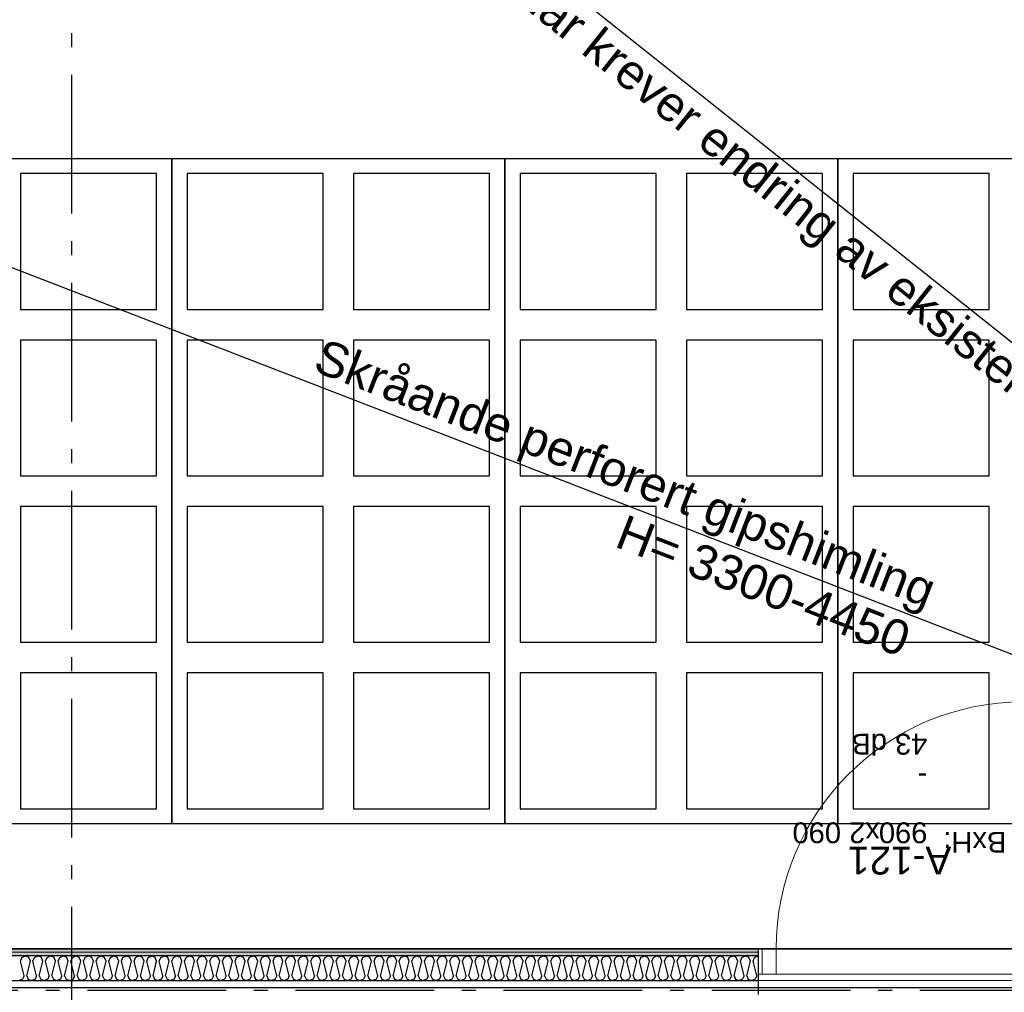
# Model space of a CAD drawing. Header units: millimetres. Extents: x -173281 to 144469, y -85977 to 83288.
# Tile 235 of 256: x -75254 to -71706, y -25824 to -22317. Entities that reach past the tile are written whole.
import ezdxf
from ezdxf.enums import TextEntityAlignment as Align

# ---------------------------------------------------------------- set-up
doc = ezdxf.new("R2010")
doc.units = ezdxf.units.MM
doc.header["$LTSCALE"] = 0.5
doc.header["$MEASUREMENT"] = 0
for name, pattern in [('Akselinje', [1500, 1000, -200, 100, -200]), ('Over snittplan', [260, 150, -50, 10, -50]), ('PLINE', [0])]:
    doc.linetypes.add(name, pattern=pattern)
for name, color, linetype, lineweight in [('234- Vinduer_ dører_ porter(Nye konstruksjoner)', 7, 'Continuous', 0), ('236- Innvendig kledning og overflate', 7, 'Continuous', 0), ('236- Innvendig kledning og overflate(Nye konstruksjoner)', 7, 'Continuous', 0)]:
    doc.layers.add(name, color=color, linetype=linetype, lineweight=lineweight)
for name, color, linetype in [('242- Ikke-bærende innervegger', 7, 'Continuous'), ('242- Ikke-bærende innervegger (Skravur)', 7, 'Continuous'), ('242- Ikke-bærende innervegger(Nye konstruksjoner)', 7, 'Continuous'), ('244- Vinduer_ dører_ foldevegger(Nye konstruksjoner)', 7, 'Continuous'), ('252- Gulv på grunn_ bunnplate', 7, 'Continuous'), ('253- Oppforet gulv_ påstøp(Nye konstruksjoner)', 7, 'Continuous'), ('255- Gulvoverflate(Nye konstruksjoner)', 7, 'Continuous'), ('256- Faste himlinger og overflatebehandling(Nye konstruksjoner)', 7, 'Continuous'), ('82-- Modullinjer', 7, 'Continuous'), ('852- Teknisk_symbolsk informasjon_ bygning(Nye konstruksjoner)', 7, 'Continuous'), ('862- M___Nettoareal(Nye konstruksjoner)', 7, 'Continuous'), ('862- M___Nettoareal(Polylinje)(Nye konstruksjoner)', 7, 'Continuous'), ('862- M___Nettoareal(Tekst)(Nye konstruksjoner)', 7, 'Continuous')]:
    doc.layers.add(name, color=color, linetype=linetype)
doc.styles.add('GENERATED_STYLE_1', font='arial.ttf')
doc.styles.add('GENERATED_STYLE_2', font='arial.ttf')
doc.linetypes.add('Lydfuge betonggolv', pattern='A,0,[5,A-2607.111 Plan 1. etasje1.Shx,S=3.968254,R=0,X=0,Y=-3.46945e-18],-600,0', length=600)
pattern_1 = [(180, (0, 0), (0, 86.60254), [0, -50]), (180, (-25, -43.3), (0, 86.60254), [0, -50])]

# ---------------------------------------------------------------- blocks, each defined once
blk = doc.blocks.new('Dans_teater_A-120_6', base_point=(-73175.2, -21455.7))
at = {"layer": '862- M___Nettoareal(Polylinje)(Nye konstruksjoner)', "linetype": 'PLINE', "flags": 128}
blk.add_lwpolyline([(-77605.7, -22311.9), (-77605.7, -25661.9), (-76468.2, -25661.9), (-76468.2, -25666.9), (-68938.2, -25666.9), (-68938.2, -22216.9), (-68938.2, -18756.9), (-77605.7, -18756.9), (-77605.7, -22121.9), (-77668.2, -22121.9), (-77768.2, -22121.9), (-77768.2, -22311.9), (-77668.2, -22311.9)], close=True, dxfattribs=at)
at = {"layer": '862- M___Nettoareal(Tekst)(Nye konstruksjoner)', "style": 'GENERATED_STYLE_1'}
for tag, height, p in [('DUMMY_862', 150, (-73293.1, -20924)), ('ROOM_NAME', 150, (-73293.1, -22021.7)), ('DUMMY_861', 100, (-73450.2, -21621.5)), ('ROOM_NUMBER', 100, (-73450.2, -22010.3)), ('DUMMY_863', 100, (-73057.4, -21987.4))]:
    blk.add_attdef(tag, text='', height=height, rotation=90, dxfattribs=at).set_placement(p, align=Align.TOP_LEFT)
blk = doc.blocks.new('*X230')
at = {"layer": '242- Ikke-bærende innervegger (Skravur)', "linetype": 'PLINE'}
for p, q in [((-75252, -25711.1), (-75246.4, -25698.9)), ((-75238.8, -25763.9), (-75252, -25711.1)), ((-75246.4, -25698.9), (-75234, -25691.9)), ((-75221.6, -25698.9), (-75234, -25691.9)), ((-75229.2, -25763.9), (-75216, -25711.1)), ((-75216, -25711.1), (-75221.6, -25698.9)), ((-75206.5, -25711.1), (-75200.9, -25698.9)), ((-75193.3, -25763.9), (-75206.5, -25711.1)), ((-75200.9, -25698.9), (-75188.5, -25691.9)), ((-75176, -25698.9), (-75188.5, -25691.9)), ((-75183.7, -25763.9), (-75170.5, -25711.1)), ((-75170.5, -25711.1), (-75176, -25698.9)), ((-75160.9, -25711.1), (-75155.4, -25698.9)), ((-75147.7, -25763.9), (-75160.9, -25711.1)), ((-75155.4, -25698.9), (-75143, -25691.9)), ((-75130.5, -25698.9), (-75143, -25691.9)), ((-75138.2, -25763.9), (-75125, -25711.1)), ((-75125, -25711.1), (-75130.5, -25698.9)), ((-75115.4, -25711.1), (-75109.9, -25698.9)), ((-75102.2, -25763.9), (-75115.4, -25711.1)), ((-75109.9, -25698.9), (-75097.4, -25691.9)), ((-75085, -25698.9), (-75097.4, -25691.9)), ((-75092.6, -25763.9), (-75079.4, -25711.1)), ((-75079.4, -25711.1), (-75085, -25698.9)), ((-75069.9, -25711.1), (-75064.3, -25698.9)), ((-75056.7, -25763.9), (-75069.9, -25711.1)), ((-75064.3, -25698.9), (-75051.9, -25691.9)), ((-75039.5, -25698.9), (-75051.9, -25691.9)), ((-75047.1, -25763.9), (-75033.9, -25711.1)), ((-75033.9, -25711.1), (-75039.5, -25698.9)), ((-75024.3, -25711.1), (-75018.8, -25698.9)), ((-75011.2, -25763.9), (-75024.3, -25711.1)), ((-75018.8, -25698.9), (-75006.4, -25691.9)), ((-74993.9, -25698.9), (-75006.4, -25691.9)), ((-75001.6, -25763.9), (-74988.4, -25711.1)), ((-74988.4, -25711.1), (-74993.9, -25698.9)), ((-74978.8, -25711.1), (-74973.3, -25698.9)), ((-74965.6, -25763.9), (-74978.8, -25711.1)), ((-74973.3, -25698.9), (-74960.8, -25691.9)), ((-74948.4, -25698.9), (-74960.8, -25691.9)), ((-74956.1, -25763.9), (-74942.9, -25711.1)), ((-74942.9, -25711.1), (-74948.4, -25698.9)), ((-74933.3, -25711.1), (-74927.7, -25698.9)), ((-74920.1, -25763.9), (-74933.3, -25711.1)), ((-74927.7, -25698.9), (-74915.3, -25691.9)), ((-74902.9, -25698.9), (-74915.3, -25691.9)), ((-74910.5, -25763.9), (-74897.3, -25711.1)), ((-74897.3, -25711.1), (-74902.9, -25698.9)), ((-74887.8, -25711.1), (-74882.2, -25698.9)), ((-74874.6, -25763.9), (-74887.8, -25711.1)), ((-74882.2, -25698.9), (-74869.8, -25691.9)), ((-74857.4, -25698.9), (-74869.8, -25691.9)), ((-74865, -25763.9), (-74851.8, -25711.1)), ((-74851.8, -25711.1), (-74857.4, -25698.9)), ((-74842.2, -25711.1), (-74836.7, -25698.9)), ((-74829, -25763.9), (-74842.2, -25711.1)), ((-74836.7, -25698.9), (-74824.3, -25691.9)), ((-74811.8, -25698.9), (-74824.3, -25691.9)), ((-74819.5, -25763.9), (-74806.3, -25711.1)), ((-74806.3, -25711.1), (-74811.8, -25698.9)), ((-74796.7, -25711.1), (-74791.2, -25698.9)), ((-74783.5, -25763.9), (-74796.7, -25711.1)), ((-74791.2, -25698.9), (-74778.7, -25691.9)), ((-74766.3, -25698.9), (-74778.7, -25691.9)), ((-74773.9, -25763.9), (-74760.8, -25711.1)), ((-74760.8, -25711.1), (-74766.3, -25698.9)), ((-74751.2, -25711.1), (-74745.6, -25698.9)), ((-74738, -25763.9), (-74751.2, -25711.1)), ((-74745.6, -25698.9), (-74733.2, -25691.9)), ((-74720.8, -25698.9), (-74733.2, -25691.9)), ((-74728.4, -25763.9), (-74715.2, -25711.1)), ((-74715.2, -25711.1), (-74720.8, -25698.9)), ((-74705.7, -25711.1), (-74700.1, -25698.9)), ((-74692.5, -25763.9), (-74705.7, -25711.1)), ((-74700.1, -25698.9), (-74687.7, -25691.9)), ((-74675.2, -25698.9), (-74687.7, -25691.9)), ((-74682.9, -25763.9), (-74669.7, -25711.1)), ((-74669.7, -25711.1), (-74675.2, -25698.9)), ((-74660.1, -25711.1), (-74654.6, -25698.9)), ((-74646.9, -25763.9), (-74660.1, -25711.1)), ((-74654.6, -25698.9), (-74642.1, -25691.9)), ((-74629.7, -25698.9), (-74642.1, -25691.9)), ((-74637.4, -25763.9), (-74624.2, -25711.1)), ((-74624.2, -25711.1), (-74629.7, -25698.9)), ((-74614.6, -25711.1), (-74609.1, -25698.9)), ((-74601.4, -25763.9), (-74614.6, -25711.1)), ((-74609.1, -25698.9), (-74596.6, -25691.9)), ((-74584.2, -25698.9), (-74596.6, -25691.9)), ((-74591.8, -25763.9), (-74578.6, -25711.1)), ((-74578.6, -25711.1), (-74584.2, -25698.9)), ((-74569.1, -25711.1), (-74563.5, -25698.9)), ((-74555.9, -25763.9), (-74569.1, -25711.1)), ((-74563.5, -25698.9), (-74551.1, -25691.9)), ((-74538.7, -25698.9), (-74551.1, -25691.9)), ((-74546.3, -25763.9), (-74533.1, -25711.1)), ((-74533.1, -25711.1), (-74538.7, -25698.9)), ((-74523.5, -25711.1), (-74518, -25698.9)), ((-74510.3, -25763.9), (-74523.5, -25711.1)), ((-74518, -25698.9), (-74505.6, -25691.9)), ((-74493.1, -25698.9), (-74505.6, -25691.9)), ((-74500.8, -25763.9), (-74487.6, -25711.1)), ((-74487.6, -25711.1), (-74493.1, -25698.9)), ((-74478, -25711.1), (-74472.5, -25698.9)), ((-74464.8, -25763.9), (-74478, -25711.1)), ((-74472.5, -25698.9), (-74460, -25691.9)), ((-74447.6, -25698.9), (-74460, -25691.9)), ((-74455.3, -25763.9), (-74442.1, -25711.1)), ((-74442.1, -25711.1), (-74447.6, -25698.9)), ((-74432.5, -25711.1), (-74426.9, -25698.9)), ((-74419.3, -25763.9), (-74432.5, -25711.1)), ((-74426.9, -25698.9), (-74414.5, -25691.9)), ((-74402.1, -25698.9), (-74414.5, -25691.9)), ((-74409.7, -25763.9), (-74396.5, -25711.1)), ((-74396.5, -25711.1), (-74402.1, -25698.9)), ((-74387, -25711.1), (-74381.4, -25698.9)), ((-74373.8, -25763.9), (-74387, -25711.1)), ((-74381.4, -25698.9), (-74369, -25691.9)), ((-74356.6, -25698.9), (-74369, -25691.9)), ((-74364.2, -25763.9), (-74351, -25711.1)), ((-74351, -25711.1), (-74356.6, -25698.9)), ((-74341.4, -25711.1), (-74335.9, -25698.9)), ((-74328.2, -25763.9), (-74341.4, -25711.1)), ((-74335.9, -25698.9), (-74323.5, -25691.9)), ((-74311, -25698.9), (-74323.5, -25691.9)), ((-74318.7, -25763.9), (-74305.5, -25711.1)), ((-74305.5, -25711.1), (-74311, -25698.9)), ((-74295.9, -25711.1), (-74290.4, -25698.9)), ((-74282.7, -25763.9), (-74295.9, -25711.1)), ((-74290.4, -25698.9), (-74277.9, -25691.9)), ((-74265.5, -25698.9), (-74277.9, -25691.9)), ((-74273.1, -25763.9), (-74259.9, -25711.1)), ((-74259.9, -25711.1), (-74265.5, -25698.9)), ((-74250.4, -25711.1), (-74244.8, -25698.9)), ((-74237.2, -25763.9), (-74250.4, -25711.1)), ((-74244.8, -25698.9), (-74232.4, -25691.9)), ((-74220, -25698.9), (-74232.4, -25691.9)), ((-74227.6, -25763.9), (-74214.4, -25711.1)), ((-74214.4, -25711.1), (-74220, -25698.9)), ((-74204.9, -25711.1), (-74199.3, -25698.9)), ((-74191.7, -25763.9), (-74204.9, -25711.1)), ((-74199.3, -25698.9), (-74186.9, -25691.9)), ((-74174.4, -25698.9), (-74186.9, -25691.9)), ((-74182.1, -25763.9), (-74168.9, -25711.1)), ((-74168.9, -25711.1), (-74174.4, -25698.9)), ((-74159.3, -25711.1), (-74153.8, -25698.9)), ((-74146.1, -25763.9), (-74159.3, -25711.1)), ((-74153.8, -25698.9), (-74141.3, -25691.9)), ((-74128.9, -25698.9), (-74141.3, -25691.9)), ((-74136.6, -25763.9), (-74123.4, -25711.1)), ((-74123.4, -25711.1), (-74128.9, -25698.9)), ((-74113.8, -25711.1), (-74108.3, -25698.9)), ((-74100.6, -25763.9), (-74113.8, -25711.1)), ((-74108.3, -25698.9), (-74095.8, -25691.9)), ((-74083.4, -25698.9), (-74095.8, -25691.9)), ((-74091, -25763.9), (-74077.8, -25711.1)), ((-74077.8, -25711.1), (-74083.4, -25698.9)), ((-74068.3, -25711.1), (-74062.7, -25698.9)), ((-74055.1, -25763.9), (-74068.3, -25711.1)), ((-74062.7, -25698.9), (-74050.3, -25691.9)), ((-74037.9, -25698.9), (-74050.3, -25691.9)), ((-74045.5, -25763.9), (-74032.3, -25711.1)), ((-74032.3, -25711.1), (-74037.9, -25698.9)), ((-74022.7, -25711.1), (-74017.2, -25698.9)), ((-74009.5, -25763.9), (-74022.7, -25711.1)), ((-74017.2, -25698.9), (-74004.8, -25691.9)), ((-73992.3, -25698.9), (-74004.8, -25691.9)), ((-74000, -25763.9), (-73986.8, -25711.1)), ((-73986.8, -25711.1), (-73992.3, -25698.9)), ((-73977.2, -25711.1), (-73971.7, -25698.9)), ((-73964, -25763.9), (-73977.2, -25711.1)), ((-73971.7, -25698.9), (-73959.2, -25691.9)), ((-73946.8, -25698.9), (-73959.2, -25691.9)), ((-73954.5, -25763.9), (-73941.3, -25711.1)), ((-73941.3, -25711.1), (-73946.8, -25698.9)), ((-73931.7, -25711.1), (-73926.1, -25698.9)), ((-73918.5, -25763.9), (-73931.7, -25711.1)), ((-73926.1, -25698.9), (-73913.7, -25691.9)), ((-73901.3, -25698.9), (-73913.7, -25691.9)), ((-73908.9, -25763.9), (-73895.7, -25711.1)), ((-73895.7, -25711.1), (-73901.3, -25698.9)), ((-73886.2, -25711.1), (-73880.6, -25698.9)), ((-73873, -25763.9), (-73886.2, -25711.1)), ((-73880.6, -25698.9), (-73868.2, -25691.9)), ((-73855.8, -25698.9), (-73868.2, -25691.9)), ((-73863.4, -25763.9), (-73850.2, -25711.1)), ((-73850.2, -25711.1), (-73855.8, -25698.9)), ((-73840.6, -25711.1), (-73835.1, -25698.9)), ((-73827.4, -25763.9), (-73840.6, -25711.1)), ((-73835.1, -25698.9), (-73822.7, -25691.9)), ((-73810.2, -25698.9), (-73822.7, -25691.9)), ((-73817.9, -25763.9), (-73804.7, -25711.1)), ((-73804.7, -25711.1), (-73810.2, -25698.9)), ((-73795.1, -25711.1), (-73789.6, -25698.9)), ((-73781.9, -25763.9), (-73795.1, -25711.1)), ((-73789.6, -25698.9), (-73777.1, -25691.9)), ((-73764.7, -25698.9), (-73777.1, -25691.9)), ((-73772.3, -25763.9), (-73759.1, -25711.1)), ((-73759.1, -25711.1), (-73764.7, -25698.9)), ((-73749.6, -25711.1), (-73744, -25698.9)), ((-73736.4, -25763.9), (-73749.6, -25711.1)), ((-73744, -25698.9), (-73731.6, -25691.9)), ((-73719.2, -25698.9), (-73731.6, -25691.9)), ((-73726.8, -25763.9), (-73713.6, -25711.1)), ((-73713.6, -25711.1), (-73719.2, -25698.9)), ((-73704.1, -25711.1), (-73698.5, -25698.9)), ((-73690.9, -25763.9), (-73704.1, -25711.1)), ((-73698.5, -25698.9), (-73686.1, -25691.9)), ((-73673.6, -25698.9), (-73686.1, -25691.9)), ((-73681.3, -25763.9), (-73668.1, -25711.1)), ((-73668.1, -25711.1), (-73673.6, -25698.9)), ((-73658.5, -25711.1), (-73653, -25698.9)), ((-73645.3, -25763.9), (-73658.5, -25711.1)), ((-73653, -25698.9), (-73640.5, -25691.9)), ((-73628.1, -25698.9), (-73640.5, -25691.9)), ((-73635.8, -25763.9), (-73622.6, -25711.1)), ((-73622.6, -25711.1), (-73628.1, -25698.9)), ((-73613, -25711.1), (-73607.5, -25698.9)), ((-73599.8, -25763.9), (-73613, -25711.1)), ((-73607.5, -25698.9), (-73595, -25691.9)), ((-73582.6, -25698.9), (-73595, -25691.9)), ((-73590.2, -25763.9), (-73577, -25711.1)), ((-73577, -25711.1), (-73582.6, -25698.9)), ((-73567.5, -25711.1), (-73561.9, -25698.9)), ((-73554.3, -25763.9), (-73567.5, -25711.1)), ((-73561.9, -25698.9), (-73549.5, -25691.9)), ((-73537.1, -25698.9), (-73549.5, -25691.9)), ((-73544.7, -25763.9), (-73531.5, -25711.1)), ((-73531.5, -25711.1), (-73537.1, -25698.9)), ((-73521.9, -25711.1), (-73516.4, -25698.9)), ((-73508.7, -25763.9), (-73521.9, -25711.1)), ((-73516.4, -25698.9), (-73504, -25691.9)), ((-73491.5, -25698.9), (-73504, -25691.9)), ((-73499.2, -25763.9), (-73486, -25711.1)), ((-73486, -25711.1), (-73491.5, -25698.9)), ((-73476.4, -25711.1), (-73470.9, -25698.9)), ((-73463.2, -25763.9), (-73476.4, -25711.1)), ((-73470.9, -25698.9), (-73458.4, -25691.9)), ((-73446, -25698.9), (-73458.4, -25691.9)), ((-73453.7, -25763.9), (-73440.5, -25711.1)), ((-73440.5, -25711.1), (-73446, -25698.9)), ((-73430.9, -25711.1), (-73425.3, -25698.9)), ((-73417.7, -25763.9), (-73430.9, -25711.1)), ((-73425.3, -25698.9), (-73412.9, -25691.9)), ((-73400.5, -25698.9), (-73412.9, -25691.9)), ((-73408.1, -25763.9), (-73394.9, -25711.1)), ((-73394.9, -25711.1), (-73400.5, -25698.9)), ((-73385.4, -25711.1), (-73379.8, -25698.9)), ((-73372.2, -25763.9), (-73385.4, -25711.1)), ((-73379.8, -25698.9), (-73367.4, -25691.9)), ((-73354.9, -25698.9), (-73367.4, -25691.9)), ((-73362.6, -25763.9), (-73349.4, -25711.1)), ((-73349.4, -25711.1), (-73354.9, -25698.9)), ((-73339.8, -25711.1), (-73334.3, -25698.9)), ((-73326.6, -25763.9), (-73339.8, -25711.1)), ((-73334.3, -25698.9), (-73321.9, -25691.9)), ((-73309.4, -25698.9), (-73321.9, -25691.9)), ((-73317.1, -25763.9), (-73303.9, -25711.1)), ((-73303.9, -25711.1), (-73309.4, -25698.9)), ((-73294.3, -25711.1), (-73288.8, -25698.9)), ((-73281.1, -25763.9), (-73294.3, -25711.1)), ((-73288.8, -25698.9), (-73276.3, -25691.9)), ((-73263.9, -25698.9), (-73276.3, -25691.9)), ((-73271.5, -25763.9), (-73258.3, -25711.1)), ((-73258.3, -25711.1), (-73263.9, -25698.9)), ((-73248.8, -25711.1), (-73243.2, -25698.9)), ((-73235.6, -25763.9), (-73248.8, -25711.1)), ((-73243.2, -25698.9), (-73230.8, -25691.9)), ((-73218.4, -25698.9), (-73230.8, -25691.9)), ((-73226, -25763.9), (-73212.8, -25711.1)), ((-73212.8, -25711.1), (-73218.4, -25698.9)), ((-73203.3, -25711.1), (-73197.7, -25698.9)), ((-73190.1, -25763.9), (-73203.3, -25711.1)), ((-73197.7, -25698.9), (-73185.3, -25691.9)), ((-73172.8, -25698.9), (-73185.3, -25691.9)), ((-73180.5, -25763.9), (-73167.3, -25711.1)), ((-73167.3, -25711.1), (-73172.8, -25698.9)), ((-73157.7, -25711.1), (-73152.2, -25698.9)), ((-73144.5, -25763.9), (-73157.7, -25711.1)), ((-73152.2, -25698.9), (-73139.7, -25691.9)), ((-73127.3, -25698.9), (-73139.7, -25691.9)), ((-73135, -25763.9), (-73121.8, -25711.1)), ((-73121.8, -25711.1), (-73127.3, -25698.9)), ((-73112.2, -25711.1), (-73106.7, -25698.9)), ((-73099, -25763.9), (-73112.2, -25711.1)), ((-73106.7, -25698.9), (-73094.2, -25691.9)), ((-73081.8, -25698.9), (-73094.2, -25691.9)), ((-73089.4, -25763.9), (-73076.2, -25711.1)), ((-73076.2, -25711.1), (-73081.8, -25698.9)), ((-73066.7, -25711.1), (-73061.1, -25698.9)), ((-73053.5, -25763.9), (-73066.7, -25711.1)), ((-73061.1, -25698.9), (-73048.7, -25691.9)), ((-73036.3, -25698.9), (-73048.7, -25691.9)), ((-73043.9, -25763.9), (-73030.7, -25711.1)), ((-73030.7, -25711.1), (-73036.3, -25698.9)), ((-73021.1, -25711.1), (-73015.6, -25698.9)), ((-73007.9, -25763.9), (-73021.1, -25711.1)), ((-73015.6, -25698.9), (-73003.2, -25691.9)), ((-72990.7, -25698.9), (-73003.2, -25691.9)), ((-72998.4, -25763.9), (-72985.2, -25711.1)), ((-72985.2, -25711.1), (-72990.7, -25698.9)), ((-72975.6, -25711.1), (-72970.1, -25698.9)), ((-72962.4, -25763.9), (-72975.6, -25711.1)), ((-72970.1, -25698.9), (-72957.6, -25691.9)), ((-72945.2, -25698.9), (-72957.6, -25691.9)), ((-72952.9, -25763.9), (-72939.7, -25711.1)), ((-72939.7, -25711.1), (-72945.2, -25698.9)), ((-72930.1, -25711.1), (-72924.5, -25698.9)), ((-72916.9, -25763.9), (-72930.1, -25711.1)), ((-72924.5, -25698.9), (-72912.1, -25691.9)), ((-72899.7, -25698.9), (-72912.1, -25691.9)), ((-72907.3, -25763.9), (-72894.1, -25711.1)), ((-72894.1, -25711.1), (-72899.7, -25698.9)), ((-72884.6, -25711.1), (-72879, -25698.9)), ((-72871.4, -25763.9), (-72884.6, -25711.1)), ((-72879, -25698.9), (-72866.6, -25691.9)), ((-72854.1, -25698.9), (-72866.6, -25691.9)), ((-72861.8, -25763.9), (-72848.6, -25711.1)), ((-72848.6, -25711.1), (-72854.1, -25698.9)), ((-72839, -25711.1), (-72833.5, -25698.9)), ((-72825.8, -25763.9), (-72839, -25711.1)), ((-72833.5, -25698.9), (-72821.1, -25691.9)), ((-72808.6, -25698.9), (-72821.1, -25691.9)), ((-72816.3, -25763.9), (-72803.1, -25711.1)), ((-72803.1, -25711.1), (-72808.6, -25698.9)), ((-72793.5, -25711.1), (-72788, -25698.9)), ((-72780.3, -25763.9), (-72793.5, -25711.1)), ((-72788, -25698.9), (-72775.5, -25691.9)), ((-72763.1, -25698.9), (-72775.5, -25691.9)), ((-72770.7, -25763.9), (-72757.5, -25711.1)), ((-72757.5, -25711.1), (-72763.1, -25698.9)), ((-72748, -25711.1), (-72742.4, -25698.9)), ((-72734.8, -25763.9), (-72748, -25711.1)), ((-72742.4, -25698.9), (-72730, -25691.9)), ((-72717.6, -25698.9), (-72730, -25691.9)), ((-72725.2, -25763.9), (-72712, -25711.1)), ((-72712, -25711.1), (-72717.6, -25698.9)), ((-72702.5, -25711.1), (-72696.9, -25698.9)), ((-72689.3, -25763.9), (-72702.5, -25711.1)), ((-72696.9, -25698.9), (-72684.5, -25691.9)), ((-72672, -25698.9), (-72684.5, -25691.9)), ((-72679.7, -25763.9), (-72666.5, -25711.1)), ((-72666.5, -25711.1), (-72672, -25698.9)), ((-72656.9, -25711.1), (-72651.4, -25698.9)), ((-72643.7, -25763.9), (-72656.9, -25711.1)), ((-72651.4, -25698.9), (-72638.9, -25691.9)), ((-72626.5, -25698.9), (-72638.9, -25691.9)), ((-72634.2, -25763.9), (-72621, -25711.1)), ((-72621, -25711.1), (-72626.5, -25698.9)), ((-72611.4, -25711.1), (-72605.8, -25698.9)), ((-72598.2, -25763.9), (-72611.4, -25711.1)), ((-72605.8, -25698.9), (-72593.4, -25691.9)), ((-72593.2, -25692.1), (-72593.4, -25691.9)), ((-75244.3, -25776), (-75256.8, -25781.9)), ((-75238.8, -25763.9), (-75244.3, -25776)), ((-75229.2, -25763.9), (-75223.7, -25776)), ((-75223.7, -25776), (-75211.2, -25781.9)), ((-75198.8, -25776), (-75211.2, -25781.9)), ((-75193.3, -25763.9), (-75198.8, -25776)), ((-75183.7, -25763.9), (-75178.1, -25776)), ((-75178.1, -25776), (-75165.7, -25781.9)), ((-75153.3, -25776), (-75165.7, -25781.9)), ((-75147.7, -25763.9), (-75153.3, -25776)), ((-75138.2, -25763.9), (-75132.6, -25776)), ((-75132.6, -25776), (-75120.2, -25781.9)), ((-75107.8, -25776), (-75120.2, -25781.9)), ((-75102.2, -25763.9), (-75107.8, -25776)), ((-75092.6, -25763.9), (-75087.1, -25776)), ((-75087.1, -25776), (-75074.7, -25781.9)), ((-75062.2, -25776), (-75074.7, -25781.9)), ((-75056.7, -25763.9), (-75062.2, -25776)), ((-75047.1, -25763.9), (-75041.6, -25776)), ((-75041.6, -25776), (-75029.1, -25781.9)), ((-75016.7, -25776), (-75029.1, -25781.9)), ((-75011.2, -25763.9), (-75016.7, -25776)), ((-75001.6, -25763.9), (-74996, -25776)), ((-74996, -25776), (-74983.6, -25781.9)), ((-74971.2, -25776), (-74983.6, -25781.9)), ((-74965.6, -25763.9), (-74971.2, -25776)), ((-74956.1, -25763.9), (-74950.5, -25776)), ((-74950.5, -25776), (-74938.1, -25781.9)), ((-74925.6, -25776), (-74938.1, -25781.9)), ((-74920.1, -25763.9), (-74925.6, -25776)), ((-74910.5, -25763.9), (-74905, -25776)), ((-74905, -25776), (-74892.5, -25781.9)), ((-74880.1, -25776), (-74892.5, -25781.9)), ((-74874.6, -25763.9), (-74880.1, -25776)), ((-74865, -25763.9), (-74859.5, -25776)), ((-74859.5, -25776), (-74847, -25781.9)), ((-74834.6, -25776), (-74847, -25781.9)), ((-74829, -25763.9), (-74834.6, -25776)), ((-74819.5, -25763.9), (-74813.9, -25776)), ((-74813.9, -25776), (-74801.5, -25781.9)), ((-74789.1, -25776), (-74801.5, -25781.9)), ((-74783.5, -25763.9), (-74789.1, -25776)), ((-74773.9, -25763.9), (-74768.4, -25776)), ((-74768.4, -25776), (-74756, -25781.9)), ((-74743.5, -25776), (-74756, -25781.9)), ((-74738, -25763.9), (-74743.5, -25776)), ((-74728.4, -25763.9), (-74722.9, -25776)), ((-74722.9, -25776), (-74710.4, -25781.9)), ((-74698, -25776), (-74710.4, -25781.9)), ((-74692.5, -25763.9), (-74698, -25776)), ((-74682.9, -25763.9), (-74677.3, -25776)), ((-74677.3, -25776), (-74664.9, -25781.9)), ((-74652.5, -25776), (-74664.9, -25781.9)), ((-74646.9, -25763.9), (-74652.5, -25776)), ((-74637.4, -25763.9), (-74631.8, -25776)), ((-74631.8, -25776), (-74619.4, -25781.9)), ((-74607, -25776), (-74619.4, -25781.9)), ((-74601.4, -25763.9), (-74607, -25776)), ((-74591.8, -25763.9), (-74586.3, -25776)), ((-74586.3, -25776), (-74573.9, -25781.9)), ((-74561.4, -25776), (-74573.9, -25781.9)), ((-74555.9, -25763.9), (-74561.4, -25776)), ((-74546.3, -25763.9), (-74540.8, -25776)), ((-74540.8, -25776), (-74528.3, -25781.9)), ((-74515.9, -25776), (-74528.3, -25781.9)), ((-74510.3, -25763.9), (-74515.9, -25776)), ((-74500.8, -25763.9), (-74495.2, -25776)), ((-74495.2, -25776), (-74482.8, -25781.9)), ((-74470.4, -25776), (-74482.8, -25781.9)), ((-74464.8, -25763.9), (-74470.4, -25776)), ((-74455.3, -25763.9), (-74449.7, -25776)), ((-74449.7, -25776), (-74437.3, -25781.9)), ((-74424.8, -25776), (-74437.3, -25781.9)), ((-74419.3, -25763.9), (-74424.8, -25776)), ((-74409.7, -25763.9), (-74404.2, -25776)), ((-74404.2, -25776), (-74391.7, -25781.9)), ((-74379.3, -25776), (-74391.7, -25781.9)), ((-74373.8, -25763.9), (-74379.3, -25776)), ((-74364.2, -25763.9), (-74358.7, -25776)), ((-74358.7, -25776), (-74346.2, -25781.9)), ((-74333.8, -25776), (-74346.2, -25781.9)), ((-74328.2, -25763.9), (-74333.8, -25776)), ((-74318.7, -25763.9), (-74313.1, -25776)), ((-74313.1, -25776), (-74300.7, -25781.9)), ((-74288.3, -25776), (-74300.7, -25781.9)), ((-74282.7, -25763.9), (-74288.3, -25776)), ((-74273.1, -25763.9), (-74267.6, -25776)), ((-74267.6, -25776), (-74255.2, -25781.9)), ((-74242.7, -25776), (-74255.2, -25781.9)), ((-74237.2, -25763.9), (-74242.7, -25776)), ((-74227.6, -25763.9), (-74222.1, -25776)), ((-74222.1, -25776), (-74209.6, -25781.9)), ((-74197.2, -25776), (-74209.6, -25781.9)), ((-74191.7, -25763.9), (-74197.2, -25776)), ((-74182.1, -25763.9), (-74176.5, -25776)), ((-74176.5, -25776), (-74164.1, -25781.9)), ((-74151.7, -25776), (-74164.1, -25781.9)), ((-74146.1, -25763.9), (-74151.7, -25776)), ((-74136.6, -25763.9), (-74131, -25776)), ((-74131, -25776), (-74118.6, -25781.9)), ((-74106.2, -25776), (-74118.6, -25781.9)), ((-74100.6, -25763.9), (-74106.2, -25776)), ((-74091, -25763.9), (-74085.5, -25776)), ((-74085.5, -25776), (-74073.1, -25781.9)), ((-74060.6, -25776), (-74073.1, -25781.9)), ((-74055.1, -25763.9), (-74060.6, -25776)), ((-74045.5, -25763.9), (-74040, -25776)), ((-74040, -25776), (-74027.5, -25781.9)), ((-74015.1, -25776), (-74027.5, -25781.9)), ((-74009.5, -25763.9), (-74015.1, -25776)), ((-74000, -25763.9), (-73994.4, -25776)), ((-73994.4, -25776), (-73982, -25781.9)), ((-73969.6, -25776), (-73982, -25781.9)), ((-73964, -25763.9), (-73969.6, -25776)), ((-73954.5, -25763.9), (-73948.9, -25776)), ((-73948.9, -25776), (-73936.5, -25781.9)), ((-73924, -25776), (-73936.5, -25781.9)), ((-73918.5, -25763.9), (-73924, -25776)), ((-73908.9, -25763.9), (-73903.4, -25776)), ((-73903.4, -25776), (-73890.9, -25781.9)), ((-73878.5, -25776), (-73890.9, -25781.9)), ((-73873, -25763.9), (-73878.5, -25776)), ((-73863.4, -25763.9), (-73857.9, -25776)), ((-73857.9, -25776), (-73845.4, -25781.9)), ((-73833, -25776), (-73845.4, -25781.9)), ((-73827.4, -25763.9), (-73833, -25776)), ((-73817.9, -25763.9), (-73812.3, -25776)), ((-73812.3, -25776), (-73799.9, -25781.9)), ((-73787.5, -25776), (-73799.9, -25781.9)), ((-73781.9, -25763.9), (-73787.5, -25776)), ((-73772.3, -25763.9), (-73766.8, -25776)), ((-73766.8, -25776), (-73754.4, -25781.9)), ((-73741.9, -25776), (-73754.4, -25781.9)), ((-73736.4, -25763.9), (-73741.9, -25776)), ((-73726.8, -25763.9), (-73721.3, -25776)), ((-73721.3, -25776), (-73708.8, -25781.9)), ((-73696.4, -25776), (-73708.8, -25781.9)), ((-73690.9, -25763.9), (-73696.4, -25776)), ((-73681.3, -25763.9), (-73675.7, -25776)), ((-73675.7, -25776), (-73663.3, -25781.9)), ((-73650.9, -25776), (-73663.3, -25781.9)), ((-73645.3, -25763.9), (-73650.9, -25776)), ((-73635.8, -25763.9), (-73630.2, -25776)), ((-73630.2, -25776), (-73617.8, -25781.9)), ((-73605.3, -25776), (-73617.8, -25781.9)), ((-73599.8, -25763.9), (-73605.3, -25776)), ((-73590.2, -25763.9), (-73584.7, -25776)), ((-73584.7, -25776), (-73572.3, -25781.9)), ((-73559.8, -25776), (-73572.3, -25781.9)), ((-73554.3, -25763.9), (-73559.8, -25776)), ((-73544.7, -25763.9), (-73539.2, -25776)), ((-73539.2, -25776), (-73526.7, -25781.9)), ((-73514.3, -25776), (-73526.7, -25781.9)), ((-73508.7, -25763.9), (-73514.3, -25776)), ((-73499.2, -25763.9), (-73493.6, -25776)), ((-73493.6, -25776), (-73481.2, -25781.9)), ((-73468.8, -25776), (-73481.2, -25781.9)), ((-73463.2, -25763.9), (-73468.8, -25776)), ((-73453.7, -25763.9), (-73448.1, -25776)), ((-73448.1, -25776), (-73435.7, -25781.9)), ((-73423.2, -25776), (-73435.7, -25781.9)), ((-73417.7, -25763.9), (-73423.2, -25776)), ((-73408.1, -25763.9), (-73402.6, -25776)), ((-73402.6, -25776), (-73390.1, -25781.9)), ((-73377.7, -25776), (-73390.1, -25781.9)), ((-73372.2, -25763.9), (-73377.7, -25776)), ((-73362.6, -25763.9), (-73357.1, -25776)), ((-73357.1, -25776), (-73344.6, -25781.9)), ((-73332.2, -25776), (-73344.6, -25781.9)), ((-73326.6, -25763.9), (-73332.2, -25776)), ((-73317.1, -25763.9), (-73311.5, -25776)), ((-73311.5, -25776), (-73299.1, -25781.9)), ((-73286.7, -25776), (-73299.1, -25781.9)), ((-73281.1, -25763.9), (-73286.7, -25776)), ((-73271.5, -25763.9), (-73266, -25776)), ((-73266, -25776), (-73253.6, -25781.9)), ((-73241.1, -25776), (-73253.6, -25781.9)), ((-73235.6, -25763.9), (-73241.1, -25776)), ((-73226, -25763.9), (-73220.5, -25776)), ((-73220.5, -25776), (-73208, -25781.9)), ((-73195.6, -25776), (-73208, -25781.9)), ((-73190.1, -25763.9), (-73195.6, -25776)), ((-73180.5, -25763.9), (-73174.9, -25776)), ((-73174.9, -25776), (-73162.5, -25781.9)), ((-73150.1, -25776), (-73162.5, -25781.9)), ((-73144.5, -25763.9), (-73150.1, -25776)), ((-73135, -25763.9), (-73129.4, -25776)), ((-73129.4, -25776), (-73117, -25781.9)), ((-73104.5, -25776), (-73117, -25781.9)), ((-73099, -25763.9), (-73104.5, -25776)), ((-73089.4, -25763.9), (-73083.9, -25776)), ((-73083.9, -25776), (-73071.5, -25781.9)), ((-73059, -25776), (-73071.5, -25781.9)), ((-73053.5, -25763.9), (-73059, -25776)), ((-73043.9, -25763.9), (-73038.4, -25776)), ((-73038.4, -25776), (-73025.9, -25781.9)), ((-73013.5, -25776), (-73025.9, -25781.9)), ((-73007.9, -25763.9), (-73013.5, -25776)), ((-72998.4, -25763.9), (-72992.8, -25776)), ((-72992.8, -25776), (-72980.4, -25781.9)), ((-72968, -25776), (-72980.4, -25781.9)), ((-72962.4, -25763.9), (-72968, -25776)), ((-72952.9, -25763.9), (-72947.3, -25776)), ((-72947.3, -25776), (-72934.9, -25781.9)), ((-72922.4, -25776), (-72934.9, -25781.9)), ((-72916.9, -25763.9), (-72922.4, -25776)), ((-72907.3, -25763.9), (-72901.8, -25776)), ((-72901.8, -25776), (-72889.3, -25781.9)), ((-72876.9, -25776), (-72889.3, -25781.9)), ((-72871.4, -25763.9), (-72876.9, -25776)), ((-72861.8, -25763.9), (-72856.3, -25776)), ((-72856.3, -25776), (-72843.8, -25781.9)), ((-72831.4, -25776), (-72843.8, -25781.9)), ((-72825.8, -25763.9), (-72831.4, -25776)), ((-72816.3, -25763.9), (-72810.7, -25776)), ((-72810.7, -25776), (-72798.3, -25781.9)), ((-72785.9, -25776), (-72798.3, -25781.9)), ((-72780.3, -25763.9), (-72785.9, -25776)), ((-72770.7, -25763.9), (-72765.2, -25776)), ((-72765.2, -25776), (-72752.8, -25781.9)), ((-72740.3, -25776), (-72752.8, -25781.9)), ((-72734.8, -25763.9), (-72740.3, -25776)), ((-72725.2, -25763.9), (-72719.7, -25776)), ((-72719.7, -25776), (-72707.2, -25781.9)), ((-72694.8, -25776), (-72707.2, -25781.9)), ((-72689.3, -25763.9), (-72694.8, -25776)), ((-72679.7, -25763.9), (-72674.1, -25776)), ((-72674.1, -25776), (-72661.7, -25781.9)), ((-72649.3, -25776), (-72661.7, -25781.9)), ((-72643.7, -25763.9), (-72649.3, -25776)), ((-72634.2, -25763.9), (-72628.6, -25776)), ((-72628.6, -25776), (-72616.2, -25781.9)), ((-72603.7, -25776), (-72616.2, -25781.9)), ((-72598.2, -25763.9), (-72603.7, -25776))]:
    blk.add_line(p, q, dxfattribs=at)
blk = doc.blocks.new('Dørstempel[11]', base_point=(-72083.2, -25781.9))
at = {"layer": '852- Teknisk_symbolsk informasjon_ bygning(Nye konstruksjoner)', "char_height": 75, "attachment_point": 1, "rotation": 180, "style": 'GENERATED_STYLE_1'}
for s, insert in [('\\A1;{\\pql;\\pt0,50;\\fArial|b0|i0|c0|p0;\\W1.000000;x2\xa0090\\fArial|b0|i0|c0|p0;\\W1.000000;\\A1{\\H.66x;\\S^  ;}\\fArial|b0|i0|c0|p0;\\W1.000000;\\fArial|b0|i0|c0|p0;\\W1.000000;\\A1{\\H.66x;\\S^  ;}}', (-72154.6, -25286.2)), ('\\A1;{\\pql;\\pt0,50;\\fArial|b0|i0|c0|p0;\\W1.000000;990\\fArial|b0|i0|c0|p0;\\W1.000000;\\A1{\\H.66x;\\S^  ;}\\fArial|b0|i0|c0|p0;\\W1.000000;\\fArial|b0|i0|c0|p0;\\W1.000000;\\A1{\\H.66x;\\S^  ;}}', (-71983, -25286.2))]:
    blk.add_mtext(s, dxfattribs=dict(at, insert=insert))
at = {"layer": '852- Teknisk_symbolsk informasjon_ bygning(Nye konstruksjoner)', "style": 'GENERATED_STYLE_1'}
for tag, p in [('DUMMY_233', (-71925.8, -24949.8)), ('DUMMY_231', (-71925.8, -25067.6)), ('DUMMY_229', (-71925.8, -25185.5)), ('strUnitPrefix', (-71925.8, -25320.5))]:
    blk.add_attdef(tag, text='', height=75, rotation=180, dxfattribs=at).set_placement(p, align=Align.TOP_RIGHT)
for tag, p in [('DUMMY_234', (-71983, -24966.9)), ('DUMMY_232', (-71983, -25084.8)), ('DUMMY_230', (-71983, -25185.5)), ('DUMMY_228', (-72463.4, -25303.4))]:
    blk.add_attdef(tag, text='', height=75, rotation=180, dxfattribs=at).set_placement(p, align=Align.TOP_LEFT)
blk.add_attdef('AC_WIDO_ID', text='', height=100, rotation=180, dxfattribs=at).set_placement((-72083.2, -25269.1), align=Align.BOTTOM_CENTER)
blk = doc.blocks.new('Dør[9]')
at = {"layer": '234- Vinduer_ dører_ porter(Nye konstruksjoner)', "linetype": 'PLINE'}
for p, q in [((-71638.2, -25666.9), (-71638.2, -24776.9)), ((-72593.2, -25666.9), (-71573.2, -25666.9)), ((-72578.2, -25666.9), (-72593.2, -25666.9)), ((-72593.2, -25666.9), (-72593.2, -25758.9)), ((-72528.2, -25666.9), (-72578.2, -25666.9)), ((-72578.2, -25666.9), (-72578.2, -25758.9)), ((-72528.2, -25666.9), (-71638.2, -25666.9)), ((-72528.2, -25758.9), (-72528.2, -25666.9)), ((-71588.2, -25666.9), (-71638.2, -25666.9)), ((-71638.2, -25666.9), (-71638.2, -25758.9)), ((-71588.2, -25666.9), (-71573.2, -25666.9)), ((-71588.2, -25758.9), (-71588.2, -25666.9)), ((-71573.2, -25666.9), (-71573.2, -25758.9)), ((-72578.2, -25758.9), (-72593.2, -25758.9)), ((-72578.2, -25758.9), (-72528.2, -25758.9)), ((-71638.2, -25758.9), (-72528.2, -25758.9)), ((-71638.2, -25758.9), (-71588.2, -25758.9)), ((-71588.2, -25758.9), (-71573.2, -25758.9)), ((-72593.2, -25781.9), (-71573.2, -25781.9))]:
    blk.add_line(p, q, dxfattribs=at)
blk.add_arc((-71638.2, -25666.9), 890, 90, 180, dxfattribs=at)
at = {"layer": '236- Innvendig kledning og overflate(Nye konstruksjoner)', "linetype": 'PLINE'}
for p, q in [((-72593.2, -25666.9), (-72593.2, -25679.4)), ((-72593.2, -25666.9), (-72593.2, -25679.4)), ((-72593.2, -25679.4), (-72593.2, -25691.9)), ((-72593.2, -25679.4), (-72593.2, -25691.9)), ((-71573.2, -25666.9), (-71573.2, -25679.4)), ((-71573.2, -25666.9), (-71573.2, -25679.4)), ((-71573.2, -25679.4), (-71573.2, -25691.9)), ((-71573.2, -25679.4), (-71573.2, -25691.9))]:
    blk.add_line(p, q, dxfattribs=at)
at = {"layer": '244- Vinduer_ dører_ foldevegger(Nye konstruksjoner)', "linetype": 'PLINE'}
for p, q in [((-72593.2, -25691.9), (-72593.2, -25758.9)), ((-72593.2, -25691.9), (-72593.2, -25758.9)), ((-71573.2, -25691.9), (-71573.2, -25758.9)), ((-71573.2, -25691.9), (-71573.2, -25758.9)), ((-72593.2, -25758.9), (-72593.2, -25781.9)), ((-71573.2, -25758.9), (-71573.2, -25781.9))]:
    blk.add_line(p, q, dxfattribs=at)
at = {"layer": '852- Teknisk_symbolsk informasjon_ bygning(Nye konstruksjoner)'}
ref = blk.add_blockref('Dørstempel[11]', (-72083.2, -25781.9), dxfattribs=at)
ref.add_attrib('AC_WIDO_ID', 'A-121', dxfattribs={"color": 7, "height": 100, "rotation": 180, "style": 'GENERATED_STYLE_1'}).set_placement((-72083.2, -25269.1), align=Align.BOTTOM_CENTER)
ref.add_attrib('strUnitPrefix', 'BxH:', dxfattribs={"color": 7, "height": 75, "rotation": 180, "style": 'GENERATED_STYLE_1'}).set_placement((-71925.8, -25320.5), align=Align.TOP_RIGHT)
ref.add_attrib('DUMMY_232', '-', dxfattribs={"color": 7, "height": 75, "rotation": 180, "style": 'GENERATED_STYLE_1'}).set_placement((-71983, -25084.8), align=Align.TOP_LEFT)
ref.add_attrib('DUMMY_234', '43 dB', dxfattribs={"color": 7, "height": 75, "rotation": 180, "style": 'GENERATED_STYLE_1'}).set_placement((-71983, -24966.9), align=Align.TOP_LEFT)
blk = doc.blocks.new('Standard grid marker[260]', base_point=(20939.5, -25816.9))
at = {"layer": '82-- Modullinjer', "linetype": 'Akselinje'}
blk.add_line((20739.5, -25816.9), (-81321.3, -25816.9), dxfattribs=at)
at = {"layer": '82-- Modullinjer', "style": 'GENERATED_STYLE_2'}
for tag, p in [('AC_MarkerText_1_1', (-81898.8, -25856.9)), ('AC_MarkerText_1_0', (21062, -25856.9))]:
    blk.add_attdef(tag, text='', height=175, rotation=90, dxfattribs=at).set_placement(p, align=Align.TOP_CENTER)
blk = doc.blocks.new('Standard grid marker[266]', base_point=(-75068.2, 26434.4))
at = {"layer": '82-- Modullinjer', "linetype": 'Akselinje'}
blk.add_line((-75068.2, 26234.4), (-75068.2, -50374.4), dxfattribs=at)
at = {"layer": '82-- Modullinjer', "style": 'GENERATED_STYLE_2'}
for tag, p in [('AC_MarkerText_1_0', (-75195.7, 26644.4)), ('AC_MarkerText_1_1', (-75195.7, -50864.4))]:
    blk.add_attdef(tag, text='', height=175, rotation=90, dxfattribs=at).set_placement(p, align=Align.TOP_CENTER)

msp = doc.modelspace()

# ---------------------------------------------------------------- hatches: boundary and pattern name
at = {"layer": '242- Ikke-bærende innervegger (Skravur)', "linetype": 'Continuous'}
h = msp.add_hatch(dxfattribs=at)
h.set_pattern_fill('Gips', color=256, style=0, pattern_type=2)
h.set_pattern_definition(pattern_1)
h.paths.add_polyline_path([(-72593.2, -25666.9), (-77668.2, -25666.9), (-77668.2, -25679.4), (-72593.2, -25679.4)])
h = msp.add_hatch(dxfattribs=at)
h.set_pattern_fill('Gips', color=256, style=0, pattern_type=2)
h.set_pattern_definition(pattern_1)
h.paths.add_polyline_path([(-72593.2, -25679.4), (-77668.2, -25679.4), (-77668.2, -25691.9), (-72593.2, -25691.9)])

# ---------------------------------------------------------------- linework, layer by layer
at = {"layer": '236- Innvendig kledning og overflate', "linetype": 'PLINE'}
msp.add_line((-72593.2, -25679.4), (-77668.2, -25679.4), dxfattribs=at)
at = {"layer": '236- Innvendig kledning og overflate', "linetype": 'PLINE', "flags": 128}
msp.add_lwpolyline([(-72593.2, -25666.9), (-77668.2, -25666.9)], dxfattribs=at)
at = {"layer": '242- Ikke-bærende innervegger', "linetype": 'PLINE'}
msp.add_line((-72593.2, -25691.9), (-77668.2, -25691.9), dxfattribs=at)
at = {"layer": '242- Ikke-bærende innervegger', "linetype": 'PLINE', "flags": 128}
msp.add_lwpolyline([(-77578.2, -25781.9), (-72593.2, -25781.9)], dxfattribs=at)
at = {"layer": '242- Ikke-bærende innervegger(Nye konstruksjoner)', "linetype": 'PLINE', "flags": 128}
for points in [[(-72593.2, -25666.9), (-72593.2, -25781.9)], [(-71573.2, -25666.9), (-72593.2, -25666.9)], [(-72593.2, -25781.9), (-72593.2, -25831.9)]]:
    msp.add_lwpolyline(points, dxfattribs=at)
at = {"layer": '252- Gulv på grunn_ bunnplate', "linetype": 'PLINE', "flags": 128}
msp.add_lwpolyline([(-77673.2, -18641.9), (-68938.2, -18641.9), (-68938.2, -25666.9), (-76468.2, -25666.9), (-76468.2, -25596.9), (-77673.2, -25596.9)], close=True, dxfattribs=at)
at = {"layer": '253- Oppforet gulv_ påstøp(Nye konstruksjoner)', "linetype": 'PLINE'}
msp.add_line((-68938.2, -25666.9), (-77605.7, -18756.9), dxfattribs=at)
at = {"layer": '253- Oppforet gulv_ påstøp(Nye konstruksjoner)', "linetype": 'PLINE', "flags": 128}
msp.add_lwpolyline([(-77653.7, -18756.9), (-68938.2, -18756.9), (-68938.2, -25666.9), (-77653.7, -25666.9)], close=True, dxfattribs=at)
at = {"layer": '255- Gulvoverflate(Nye konstruksjoner)', "linetype": 'Lydfuge betonggolv'}
msp.add_lwpolyline([(-77578.2, -25806.9), (-68798.2, -25806.9), (-68798.2, -18616.9), (-77578.2, -18616.9)], dxfattribs=at)
at = {"layer": '256- Faste himlinger og overflatebehandling(Nye konstruksjoner)', "linetype": 'PLINE'}
msp.add_line((-68938.2, -25666.9), (-77605.7, -22311.9), dxfattribs=at)
for points in [[(-74705.9, -22816.9), (-74705.9, -25216.9), (-75905.9, -25216.9), (-75905.9, -22816.9)], [(-73505.9, -22816.9), (-73505.9, -25216.9), (-74705.9, -25216.9), (-74705.9, -22816.9)], [(-72305.9, -22816.9), (-72305.9, -25216.9), (-73505.9, -25216.9), (-73505.9, -22816.9)], [(-71105.9, -22816.9), (-71105.9, -25216.9), (-72305.9, -25216.9), (-72305.9, -22816.9)], [(-74760.9, -22871.9), (-75250.9, -22871.9), (-75250.9, -23361.9), (-74760.9, -23361.9)], [(-74160.9, -22871.9), (-74650.9, -22871.9), (-74650.9, -23361.9), (-74160.9, -23361.9)], [(-73560.9, -22871.9), (-74050.9, -22871.9), (-74050.9, -23361.9), (-73560.9, -23361.9)], [(-72960.9, -22871.9), (-73450.9, -22871.9), (-73450.9, -23361.9), (-72960.9, -23361.9)], [(-72360.9, -22871.9), (-72850.9, -22871.9), (-72850.9, -23361.9), (-72360.9, -23361.9)], [(-71760.9, -22871.9), (-72250.9, -22871.9), (-72250.9, -23361.9), (-71760.9, -23361.9)], [(-74760.9, -23471.9), (-75250.9, -23471.9), (-75250.9, -23961.9), (-74760.9, -23961.9)], [(-74160.9, -23471.9), (-74650.9, -23471.9), (-74650.9, -23961.9), (-74160.9, -23961.9)], [(-73560.9, -23471.9), (-74050.9, -23471.9), (-74050.9, -23961.9), (-73560.9, -23961.9)], [(-72960.9, -23471.9), (-73450.9, -23471.9), (-73450.9, -23961.9), (-72960.9, -23961.9)], [(-72360.9, -23471.9), (-72850.9, -23471.9), (-72850.9, -23961.9), (-72360.9, -23961.9)], [(-71760.9, -23471.9), (-72250.9, -23471.9), (-72250.9, -23961.9), (-71760.9, -23961.9)], [(-74760.9, -24071.9), (-75250.9, -24071.9), (-75250.9, -24561.9), (-74760.9, -24561.9)], [(-74160.9, -24071.9), (-74650.9, -24071.9), (-74650.9, -24561.9), (-74160.9, -24561.9)], [(-73560.9, -24071.9), (-74050.9, -24071.9), (-74050.9, -24561.9), (-73560.9, -24561.9)], [(-72960.9, -24071.9), (-73450.9, -24071.9), (-73450.9, -24561.9), (-72960.9, -24561.9)], [(-72360.9, -24071.9), (-72850.9, -24071.9), (-72850.9, -24561.9), (-72360.9, -24561.9)], [(-71760.9, -24071.9), (-72250.9, -24071.9), (-72250.9, -24561.9), (-71760.9, -24561.9)], [(-74760.9, -24671.9), (-75250.9, -24671.9), (-75250.9, -25161.9), (-74760.9, -25161.9)], [(-74160.9, -24671.9), (-74650.9, -24671.9), (-74650.9, -25161.9), (-74160.9, -25161.9)], [(-73560.9, -24671.9), (-74050.9, -24671.9), (-74050.9, -25161.9), (-73560.9, -25161.9)], [(-72960.9, -24671.9), (-73450.9, -24671.9), (-73450.9, -25161.9), (-72960.9, -25161.9)], [(-72360.9, -24671.9), (-72850.9, -24671.9), (-72850.9, -25161.9), (-72360.9, -25161.9)], [(-71760.9, -24671.9), (-72250.9, -24671.9), (-72250.9, -25161.9), (-71760.9, -25161.9)]]:
    msp.add_lwpolyline(points, close=True, dxfattribs=at)
at = {"layer": '256- Faste himlinger og overflatebehandling(Nye konstruksjoner)', "linetype": 'Over snittplan', "flags": 128}
msp.add_lwpolyline([(-68938.2, -25666.9), (-77605.7, -25666.9)], dxfattribs=at)

# ---------------------------------------------------------------- block references
at = {"layer": '242- Ikke-bærende innervegger'}
msp.add_blockref('*X230', (0, 0), dxfattribs=at)
at = {"layer": '244- Vinduer_ dører_ foldevegger(Nye konstruksjoner)', "linetype": 'PLINE'}
msp.add_blockref('Dør[9]', (0, 0), dxfattribs=at)
at = {"layer": '82-- Modullinjer', "linetype": 'PLINE'}
for name, p in [('Standard grid marker[266]', (-75068.2, 26434.4)), ('Standard grid marker[260]', (20939.5, -25816.9))]:
    msp.add_blockref(name, p, dxfattribs=at)
at = {"layer": '862- M___Nettoareal(Nye konstruksjoner)', "linetype": 'Continuous'}
msp.add_blockref('Dans_teater_A-120_6', (-73175.2, -21455.7), dxfattribs=at)

# ---------------------------------------------------------------- texts
at = {"layer": '253- Oppforet gulv_ påstøp(Nye konstruksjoner)', "linetype": 'Continuous', "insert": (-72473.7, -23090.8), "char_height": 125, "attachment_point": 8, "rotation": 321.4371, "style": 'GENERATED_STYLE_1'}
msp.add_mtext('\\A1;{\\pqc;\\fArial|b0|i0|c0|p0;\\W1.000000;Romma sine funksjonar krever endri\\fArial|b0|i0|c0|p0;\\W1.000000;n\\fArial|b0|i0|c0|p0;\\W1.000000;g av eksisterande golvkonstruksjonar}', dxfattribs=at)
at = {"layer": '256- Faste himlinger og overflatebehandling(Nye konstruksjoner)', "linetype": 'Continuous', "char_height": 125, "rotation": 338.8397, "style": 'GENERATED_STYLE_1'}
for s, insert, attachment_point in [('\\A1;{\\pql;\\fArial|b0|i0|c0|p0;\\W1.000000;Skråande\\fArial|b0|i0|c0|p0;\\W1.000000; perforert gipshimling}', (-74157.5, -23464.5), 1), ('\\A1;{\\pql;\\fArial|b0|i0|c0|p0;\\W1.000000;H= 3300-\\fArial|b0|i0|c0|p0;\\W1.000000;4450}', (-73115.6, -24216.9), 7)]:
    msp.add_mtext(s, dxfattribs=dict(at, insert=insert, attachment_point=attachment_point))

doc.saveas('drawing.dxf')
